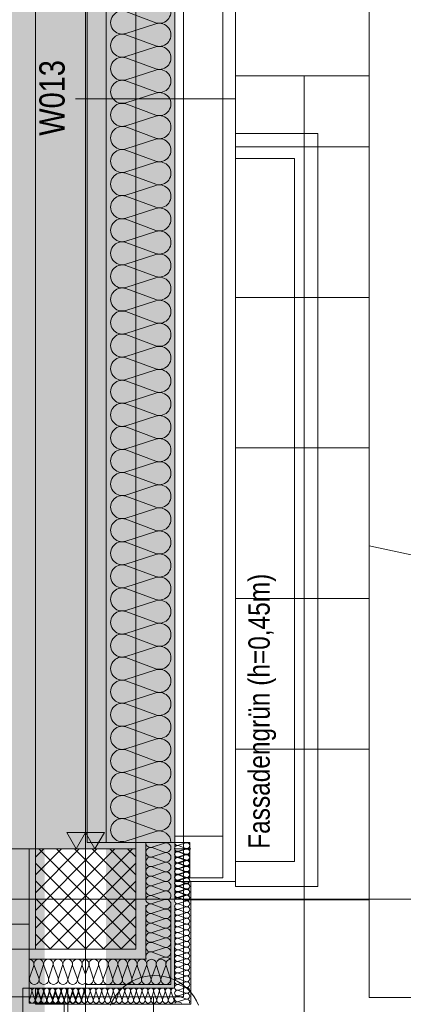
# Model space of a CAD drawing. Extents: x -620 to 300, y 62 to 1112.
# Tile 5 of 71: x -461 to -431, y 376 to 455. Entities that reach past the tile are written whole.
import ezdxf
from ezdxf.lldxf.tags import DXFTag

# ---------------------------------------------------------------- set-up
doc = ezdxf.new("R2010")
doc.units = 0
doc.layers.get('0').update_dxf_attribs({"lineweight": 13})
for name, color, linetype, lineweight, true_color in [('30 -33 Aussenwände- 3 Aussenstützen', 7, 'Continuous', 50, 0x0000dd), ('30 -33 Aussenwände- 7 Fassade_ Elemente', 7, 'Continuous', 9, 0x00aacc), ('30 -35 Decken- 1 Konstruktion-Träger- Stahlbeton', 7, 'grob-A06GA1998I', 13, 0x33aa00), ('30 -35 Decken- 2.2 Treppen Außen', 7, 'Continuous', 9, 0x009999), ('70 -72 Beschriftung- 1 Beschriftung allgemein', 7, 'Continuous', 9, 0xff6633), ('70 -72 Beschriftung- 2 Beschriftung Bauteile', 7, 'Continuous', 9, 0x9999ff), ('iwb_Layout BA_Markierung', 7, 'Continuous', 9, 0xbadcdc), ('iwb_Schraffur_F90_feuerbestaendig', 1, 'Continuous', 13, 0xff0000), ('iwb_Schraffur_Unterzug', 7, 'Continuous', 5, 0xffffcc)]:
    doc.layers.add(name, color=color, linetype=linetype, lineweight=lineweight, true_color=true_color)
for name, color, linetype, lineweight in [('60- 61 allgemeine Ausstattung- 4 Terrassen', 7, 'Continuous', 9), ('70 -71 Achsen- 1 Gebäudeachsen', 7, 'STRICHPUNKT2-A06GA19A8I', 18), ('70 -75 Raumstempel- 3 Wandstempel', 7, 'Continuous', 50)]:
    doc.layers.add(name, color=color, linetype=linetype, lineweight=lineweight)
doc.styles.get("Standard").update_dxf_attribs({"font": 'ARIALN.TTF'})
tags = doc.linetypes.add('grob-A06GA1998I', pattern=[14, 3, -8, 3]).pattern_tags.tags
tags[8:9] = [DXFTag(74, 4), DXFTag(75, 0), DXFTag(340, '0'), DXFTag(46, 0.0), DXFTag(50, 0.0), DXFTag(44, 0.0), DXFTag(45, 0.0)]
tags[6:7] = [DXFTag(74, 4), DXFTag(75, 0), DXFTag(340, '0'), DXFTag(46, 0.0), DXFTag(50, 0.0), DXFTag(44, 0.0), DXFTag(45, 0.0)]
tags[4:5] = [DXFTag(74, 4), DXFTag(75, 0), DXFTag(340, '0'), DXFTag(46, 0.0), DXFTag(50, 0.0), DXFTag(44, 0.0), DXFTag(45, 0.0)]
tags = doc.linetypes.add('STRICHPUNKT2-A06GA19A8I', pattern=[12.7, 6.35, -3.175, 0, -3.175]).pattern_tags.tags
tags[10:11] = [DXFTag(74, 4), DXFTag(75, 0), DXFTag(340, '0'), DXFTag(46, 0.0), DXFTag(50, 0.0), DXFTag(44, 0.0), DXFTag(45, 0.0)]
tags[8:9] = [DXFTag(74, 4), DXFTag(75, 0), DXFTag(340, '0'), DXFTag(46, 0.0), DXFTag(50, 0.0), DXFTag(44, 0.0), DXFTag(45, 0.0)]
tags[6:7] = [DXFTag(74, 4), DXFTag(75, 0), DXFTag(340, '0'), DXFTag(46, 0.0), DXFTag(50, 0.0), DXFTag(44, 0.0), DXFTag(45, 0.0)]
tags[4:5] = [DXFTag(74, 4), DXFTag(75, 0), DXFTag(340, '0'), DXFTag(46, 0.0), DXFTag(50, 0.0), DXFTag(44, 0.0), DXFTag(45, 0.0)]

# ---------------------------------------------------------------- blocks, each defined once
blk = doc.blocks.new('Polygon-A06GA1918I')
at = {"color": 0, "linetype": 'ByBlock', "lineweight": -2, "ltscale": 0.13}
blk.add_solid([(-459.485, 86.607), (-538.631, 86.396), (-459.318, 1083.814), (-538.631, 1083.814)], dxfattribs=at)
blk = doc.blocks.new('Referenz-A06GA19C8I')
at = {"layer": '30 -33 Aussenwände- 3 Aussenstützen', "color": 0, "lineweight": -2}
for p, q in [((-460.176, 387.947), (-459.51, 388.614)), ((-460.176, 386.533), (-458.095, 388.614)), ((-460.176, 385.118), (-456.681, 388.614)), ((-460.176, 383.704), (-455.267, 388.614)), ((-460.176, 382.29), (-453.853, 388.614)), ((-460.176, 380.876), (-452.438, 388.614)), ((-459.893, 388.614), (-452.176, 380.897)), ((-458.479, 388.614), (-452.176, 382.311)), ((-457.065, 388.614), (-452.176, 383.725)), ((-455.651, 388.614), (-452.176, 385.139)), ((-454.236, 388.614), (-452.176, 386.554)), ((-452.822, 388.614), (-452.176, 387.968)), ((-460.176, 387.483), (-453.307, 380.614)), ((-459.024, 380.614), (-452.176, 387.462)), ((-460.176, 386.068), (-454.722, 380.614)), ((-457.61, 380.614), (-452.176, 386.047)), ((-456.176, 385.614), (-456.176, 383.614)), ((-460.176, 384.654), (-456.136, 380.614)), ((-457.176, 384.614), (-455.176, 384.614)), ((-456.196, 380.614), (-452.176, 384.633)), ((-460.176, 383.24), (-457.55, 380.614)), ((-454.782, 380.614), (-452.176, 383.219)), ((-460.176, 381.826), (-458.964, 380.614)), ((-453.367, 380.614), (-452.176, 381.805))]:
    blk.add_line(p, q, dxfattribs=at)
at = {"layer": '30 -33 Aussenwände- 3 Aussenstützen', "color": 0, "linetype": 'Continuous', "lineweight": -2, "ltscale": 0.13}
for p, q in [((-452.176, 388.614), (-460.176, 388.614)), ((-460.176, 388.614), (-460.176, 380.614)), ((-452.176, 380.614), (-452.176, 388.614)), ((-460.176, 380.614), (-452.176, 380.614))]:
    blk.add_line(p, q, dxfattribs=at)
at = {"layer": '30 -33 Aussenwände- 7 Fassade_ Elemente', "color": 0, "linetype": 'Continuous', "lineweight": -2, "ltscale": 0.13}
for p, q in [((-448.376, 601.814), (-448.376, 376.814)), ((-449.076, 549.614), (-449.076, 384.614)), ((-444.236, 386.014), (-444.236, 548.214)), ((-456.036, 545.114), (-456.036, 389.114)), ((-454.536, 389.114), (-454.536, 545.114)), ((-449.076, 389.614), (-449.076, 544.614)), ((-445.236, 544.614), (-445.236, 389.614)), ((-452.976, 455.326), (-450.576, 454.439)), ((-450.576, 454.349), (-452.976, 453.578)), ((-452.976, 453.488), (-450.576, 452.601)), ((-450.576, 452.511), (-452.976, 451.739)), ((-452.976, 451.649), (-450.576, 450.762)), ((-450.576, 450.672), (-452.976, 449.901)), ((-452.976, 449.811), (-450.576, 448.924)), ((-450.576, 448.834), (-452.976, 448.062)), ((-452.976, 447.972), (-450.576, 447.085)), ((-450.576, 446.995), (-452.976, 446.224)), ((-452.976, 446.134), (-450.576, 445.247)), ((-450.576, 445.157), (-452.976, 444.385)), ((-452.976, 444.295), (-450.576, 443.408)), ((-450.576, 443.318), (-452.976, 442.547)), ((-452.976, 442.457), (-450.576, 441.569)), ((-450.576, 441.479), (-452.976, 440.708)), ((-452.976, 440.618), (-450.576, 439.731)), ((-450.576, 439.641), (-452.976, 438.87)), ((-452.976, 438.78), (-450.576, 437.892)), ((-450.576, 437.802), (-452.976, 437.031)), ((-452.976, 436.941), (-450.576, 436.054)), ((-450.576, 435.964), (-452.976, 435.193)), ((-452.976, 435.103), (-450.576, 434.215)), ((-450.576, 434.125), (-452.976, 433.354)), ((-452.976, 433.264), (-450.576, 432.377)), ((-450.576, 432.287), (-452.976, 431.516)), ((-452.976, 431.426), (-450.576, 430.538)), ((-450.576, 430.448), (-452.976, 429.677)), ((-452.976, 429.587), (-450.576, 428.7)), ((-450.576, 428.61), (-452.976, 427.838)), ((-452.976, 427.748), (-450.576, 426.861)), ((-450.576, 426.771), (-452.976, 426)), ((-452.976, 425.91), (-450.576, 425.023)), ((-450.576, 424.933), (-452.976, 424.161)), ((-452.976, 424.071), (-450.576, 423.184)), ((-450.576, 423.094), (-452.976, 422.323)), ((-452.976, 422.233), (-450.576, 421.346)), ((-450.576, 421.256), (-452.976, 420.484)), ((-452.976, 420.394), (-450.576, 419.507)), ((-450.576, 419.417), (-452.976, 418.646)), ((-452.976, 418.556), (-450.576, 417.669)), ((-450.576, 417.579), (-452.976, 416.807)), ((-452.976, 416.717), (-450.576, 415.83)), ((-450.576, 415.74), (-452.976, 414.969)), ((-452.976, 414.879), (-450.576, 413.992)), ((-450.576, 413.902), (-452.976, 413.13)), ((-452.976, 413.04), (-450.576, 412.153)), ((-450.576, 412.063), (-452.976, 411.292)), ((-452.976, 411.202), (-450.576, 410.314)), ((-450.576, 410.224), (-452.976, 409.453)), ((-452.976, 409.363), (-450.576, 408.476)), ((-450.576, 408.386), (-452.976, 407.615)), ((-452.976, 407.525), (-450.576, 406.637)), ((-450.576, 406.547), (-452.976, 405.776)), ((-452.976, 405.686), (-450.576, 404.799)), ((-450.576, 404.709), (-452.976, 403.938)), ((-452.976, 403.848), (-450.576, 402.96)), ((-450.576, 402.87), (-452.976, 402.099)), ((-452.976, 402.009), (-450.576, 401.122)), ((-450.576, 401.032), (-452.976, 400.261)), ((-452.976, 400.171), (-450.576, 399.283)), ((-450.576, 399.193), (-452.976, 398.422)), ((-452.976, 398.332), (-450.576, 397.445)), ((-450.576, 397.355), (-452.976, 396.583)), ((-452.976, 396.493), (-450.576, 395.606)), ((-450.576, 395.516), (-452.976, 394.745)), ((-452.976, 394.655), (-450.576, 393.768)), ((-450.576, 393.678), (-452.976, 392.906)), ((-452.976, 392.816), (-450.576, 391.929)), ((-450.576, 391.839), (-452.976, 391.068)), ((-452.976, 390.978), (-450.576, 390.091)), ((-450.576, 390.001), (-452.976, 389.229)), ((-445.236, 389.614), (-449.076, 389.614)), ((-449.076, 389.614), (-449.076, 389.114)), ((-445.236, 386.314), (-445.236, 389.614)), ((-460.676, 388.614), (-539.606, 388.614)), ((-463.076, 388.614), (-460.676, 388.614)), ((-460.676, 388.614), (-460.676, 382.614)), ((-460.676, 377.514), (-460.676, 388.614)), ((-456.036, 389.114), (-449.076, 389.114)), ((-451.376, 389.114), (-454.536, 389.114)), ((-451.376, 389.114), (-451.376, 384.614)), ((-449.076, 389.114), (-451.376, 389.114)), ((-450.876, 388.744), (-449.876, 389.065)), ((-449.876, 388.337), (-450.876, 388.707)), ((-449.08, 388.61), (-447.8, 388.61)), ((-449.076, 389.114), (-447.876, 389.114)), ((-449.076, 384.614), (-449.076, 389.114)), ((-449.076, 389.114), (-449.076, 386.014)), ((-448.78, 388.389), (-448.18, 388.581)), ((-448.777, 388.432), (-448.176, 388.625)), ((-448.177, 388.187), (-448.777, 388.41)), ((-448.776, 388.892), (-448.176, 389.084)), ((-448.176, 388.647), (-448.776, 388.869)), ((-447.876, 389.114), (-447.876, 386.314)), ((-450.876, 387.978), (-449.876, 388.299)), ((-449.876, 387.571), (-450.876, 387.94)), ((-448.18, 388.144), (-448.78, 388.366)), ((-448.78, 387.929), (-448.18, 388.122)), ((-448.18, 387.685), (-448.78, 387.906)), ((-448.78, 387.469), (-448.18, 387.662)), ((-448.777, 387.973), (-448.177, 388.165)), ((-448.177, 387.728), (-448.777, 387.95)), ((-448.777, 387.513), (-448.177, 387.705)), ((-450.876, 387.212), (-449.876, 387.533)), ((-449.876, 386.805), (-450.876, 387.174)), ((-448.18, 387.225), (-448.78, 387.447)), ((-448.78, 387.01), (-448.18, 387.203)), ((-448.18, 386.765), (-448.78, 386.987)), ((-448.778, 387.053), (-448.177, 387.246)), ((-448.178, 386.808), (-448.778, 387.031)), ((-448.177, 387.268), (-448.777, 387.49)), ((-450.876, 386.446), (-449.876, 386.767)), ((-449.876, 386.039), (-450.876, 386.408)), ((-448.78, 386.55), (-448.18, 386.743)), ((-448.18, 386.306), (-448.78, 386.528)), ((-448.78, 386.09), (-448.18, 386.283)), ((-448.18, 385.846), (-448.78, 386.068)), ((-448.778, 386.594), (-448.178, 386.786)), ((-448.178, 386.349), (-448.778, 386.571)), ((-448.778, 386.134), (-448.178, 386.326)), ((-448.178, 385.889), (-448.778, 386.111)), ((-447.876, 386.314), (-445.236, 386.314)), ((-456.176, 383.614), (-456.176, 385.614)), ((-450.876, 385.68), (-449.876, 386.001)), ((-449.876, 385.273), (-450.876, 385.642)), ((-449.076, 386.014), (-444.236, 386.014)), ((-448.78, 385.631), (-448.18, 385.824)), ((-448.18, 385.386), (-448.78, 385.608)), ((-448.78, 385.171), (-448.18, 385.364)), ((-448.779, 385.674), (-448.178, 385.867)), ((-448.179, 385.43), (-448.779, 385.652)), ((-448.779, 385.215), (-448.179, 385.407)), ((-447.796, 386.014), (-447.796, 376.234)), ((-457.176, 384.614), (-455.176, 384.614)), ((-450.876, 384.914), (-449.876, 385.235)), ((-450.876, 384.876), (-450.166, 384.614)), ((-450.876, 384.244), (-449.876, 384.565)), ((-448.18, 384.927), (-448.78, 385.149)), ((-448.78, 384.712), (-448.18, 384.904)), ((-448.18, 384.467), (-448.78, 384.689)), ((-448.179, 384.97), (-448.779, 385.192)), ((-448.779, 384.755), (-448.179, 384.947)), ((-448.779, 384.733), (-448.457, 384.613)), ((-451.376, 384.114), (-451.38, 379.814)), ((-450.877, 383.478), (-449.877, 383.799)), ((-449.876, 383.836), (-450.876, 384.207)), ((-449.376, 384.112), (-449.381, 377.814)), ((-449.076, 384.112), (-449.081, 377.514)), ((-448.78, 384.252), (-448.18, 384.445)), ((-448.18, 384.008), (-448.78, 384.229)), ((-448.78, 383.792), (-448.18, 383.985)), ((-448.18, 383.548), (-448.78, 383.77)), ((-449.877, 383.07), (-450.877, 383.441)), ((-450.877, 382.712), (-449.877, 383.033)), ((-448.78, 383.333), (-448.18, 383.525)), ((-448.18, 383.088), (-448.78, 383.31)), ((-448.78, 382.873), (-448.18, 383.066)), ((-460.676, 382.614), (-463.076, 382.614)), ((-460.676, 382.614), (-460.676, 376.814)), ((-450.878, 381.946), (-449.878, 382.267)), ((-449.878, 382.304), (-450.877, 382.675)), ((-448.18, 382.629), (-448.78, 382.85)), ((-448.78, 382.413), (-448.18, 382.606)), ((-448.18, 382.169), (-448.78, 382.391)), ((-448.78, 381.954), (-448.18, 382.147)), ((-450.879, 381.18), (-449.878, 381.501)), ((-449.878, 381.538), (-450.878, 381.909)), ((-448.18, 381.709), (-448.78, 381.931)), ((-448.78, 381.494), (-448.18, 381.687)), ((-448.18, 381.25), (-448.78, 381.472)), ((-449.879, 380.772), (-450.879, 381.143)), ((-450.879, 380.414), (-449.879, 380.735)), ((-448.78, 381.034), (-448.18, 381.227)), ((-448.18, 380.79), (-448.78, 381.012)), ((-448.78, 380.575), (-448.18, 380.768)), ((-448.18, 380.331), (-448.78, 380.552)), ((-460.676, 379.814), (-456.176, 379.814)), ((-460.676, 377.514), (-460.676, 379.814)), ((-451.38, 379.814), (-456.176, 379.814)), ((-449.879, 380.006), (-450.879, 380.377)), ((-450.366, 379.813), (-449.879, 379.969)), ((-448.78, 380.115), (-448.18, 380.308)), ((-448.18, 379.871), (-448.78, 380.093)), ((-448.78, 379.656), (-448.18, 379.848)), ((-460.307, 379.314), (-460.628, 378.314)), ((-459.9, 378.314), (-460.269, 379.314)), ((-459.541, 379.314), (-459.862, 378.314)), ((-459.133, 378.314), (-459.503, 379.314)), ((-458.775, 379.314), (-459.096, 378.314)), ((-458.367, 378.314), (-458.737, 379.314)), ((-458.009, 379.314), (-458.33, 378.314)), ((-457.601, 378.314), (-457.971, 379.314)), ((-457.242, 379.314), (-457.564, 378.314)), ((-456.835, 378.314), (-457.205, 379.314)), ((-456.476, 379.314), (-456.798, 378.314)), ((-456.439, 379.314), (-456.176, 378.603)), ((-455.919, 379.314), (-456.176, 378.618)), ((-455.882, 379.314), (-455.56, 378.314)), ((-455.523, 378.314), (-455.153, 379.314)), ((-455.116, 379.314), (-454.794, 378.314)), ((-454.757, 378.314), (-454.387, 379.314)), ((-454.35, 379.314), (-454.028, 378.314)), ((-453.991, 378.314), (-453.621, 379.314)), ((-453.583, 379.314), (-453.262, 378.314)), ((-453.225, 378.314), (-452.855, 379.314)), ((-452.817, 379.314), (-452.496, 378.314)), ((-452.459, 378.314), (-452.089, 379.314)), ((-452.051, 379.314), (-451.73, 378.314)), ((-451.692, 378.314), (-451.323, 379.314)), ((-451.285, 379.314), (-450.964, 378.314)), ((-450.926, 378.314), (-450.557, 379.314)), ((-450.519, 379.314), (-450.198, 378.314)), ((-450.16, 378.314), (-449.791, 379.314)), ((-449.753, 379.314), (-449.432, 378.314)), ((-448.18, 379.411), (-448.78, 379.633)), ((-448.78, 379.196), (-448.18, 379.389)), ((-448.18, 378.952), (-448.78, 379.173)), ((-448.78, 378.736), (-448.18, 378.929)), ((-448.18, 378.492), (-448.78, 378.714)), ((-448.78, 378.277), (-448.18, 378.469)), ((-448.18, 378.032), (-448.78, 378.254)), ((-461.176, 377.514), (-460.676, 377.514)), ((-461.176, 373.674), (-461.176, 377.514)), ((-456.176, 377.514), (-460.676, 377.514)), ((-460.676, 377.514), (-460.676, 376.314)), ((-457.576, 377.514), (-460.676, 377.514)), ((-460.176, 376.234), (-460.176, 377.514)), ((-460.176, 376.234), (-460.176, 377.514)), ((-457.576, 372.674), (-457.576, 377.514)), ((-449.381, 377.814), (-456.176, 377.814)), ((-449.081, 377.514), (-456.176, 377.514)), ((-448.78, 377.817), (-448.18, 378.01)), ((-448.18, 377.573), (-448.78, 377.795)), ((-448.78, 377.357), (-448.18, 377.55)), ((-448.376, 376.814), (-539.606, 376.814)), ((-460.676, 376.814), (-463.976, 376.814)), ((-460.454, 377.213), (-460.647, 376.613)), ((-460.21, 376.614), (-460.432, 377.214)), ((-459.995, 377.214), (-460.187, 376.614)), ((-459.955, 377.214), (-460.147, 376.614)), ((-459.75, 376.614), (-459.972, 377.214)), ((-459.71, 376.614), (-459.932, 377.214)), ((-459.535, 377.214), (-459.728, 376.614)), ((-459.495, 377.214), (-459.688, 376.614)), ((-459.29, 376.614), (-459.513, 377.214)), ((-459.251, 376.614), (-459.472, 377.214)), ((-459.076, 377.215), (-459.268, 376.614)), ((-459.035, 377.214), (-459.228, 376.614)), ((-458.831, 376.615), (-459.053, 377.215)), ((-458.791, 376.614), (-459.013, 377.214)), ((-458.616, 377.215), (-458.808, 376.615)), ((-458.576, 377.214), (-458.768, 376.614)), ((-458.371, 376.615), (-458.593, 377.215)), ((-458.331, 376.614), (-458.553, 377.214)), ((-458.156, 377.215), (-458.349, 376.615)), ((-458.116, 377.214), (-458.309, 376.614)), ((-457.912, 376.615), (-458.134, 377.215)), ((-457.872, 376.614), (-458.093, 377.214)), ((-457.697, 377.216), (-457.889, 376.615)), ((-457.656, 377.214), (-457.849, 376.614)), ((-457.452, 376.616), (-457.674, 377.216)), ((-457.412, 376.614), (-457.634, 377.214)), ((-457.237, 377.216), (-457.429, 376.616)), ((-457.197, 377.214), (-457.39, 376.614)), ((-456.992, 376.616), (-457.215, 377.216)), ((-456.952, 376.614), (-457.174, 377.214)), ((-456.777, 377.216), (-456.97, 376.616)), ((-456.737, 377.214), (-456.93, 376.614)), ((-456.533, 376.616), (-456.755, 377.216)), ((-456.493, 376.614), (-456.715, 377.214)), ((-456.318, 377.217), (-456.51, 376.617)), ((-456.277, 377.214), (-456.47, 376.614)), ((-456.295, 377.217), (-456.176, 376.895)), ((-456.033, 376.614), (-456.255, 377.214)), ((-455.818, 377.214), (-456.011, 376.614)), ((-455.574, 376.614), (-455.795, 377.214)), ((-455.358, 377.214), (-455.551, 376.614)), ((-455.114, 376.614), (-455.336, 377.214)), ((-454.899, 377.214), (-455.091, 376.614)), ((-454.654, 376.614), (-454.876, 377.214)), ((-454.439, 377.214), (-454.632, 376.614)), ((-454.195, 376.614), (-454.416, 377.214)), ((-453.979, 377.214), (-454.172, 376.614)), ((-453.735, 376.614), (-453.957, 377.214)), ((-453.52, 377.214), (-453.713, 376.614)), ((-453.275, 376.614), (-453.497, 377.214)), ((-453.06, 377.214), (-453.253, 376.614)), ((-452.816, 376.614), (-453.038, 377.214)), ((-452.6, 377.214), (-452.793, 376.614)), ((-452.356, 376.614), (-452.578, 377.214)), ((-452.141, 377.214), (-452.334, 376.614)), ((-451.896, 376.614), (-452.118, 377.214)), ((-451.681, 377.214), (-451.874, 376.614)), ((-451.437, 376.614), (-451.659, 377.214)), ((-451.222, 377.214), (-451.414, 376.614)), ((-450.977, 376.614), (-451.199, 377.214)), ((-450.762, 377.214), (-450.955, 376.614)), ((-450.518, 376.614), (-450.739, 377.214)), ((-450.302, 377.214), (-450.495, 376.614)), ((-450.058, 376.614), (-450.28, 377.214)), ((-449.843, 377.214), (-450.035, 376.614)), ((-449.598, 376.614), (-449.82, 377.214)), ((-449.383, 377.214), (-449.576, 376.614)), ((-449.139, 376.614), (-449.36, 377.214)), ((-449.076, 376.738), (-449.116, 376.614)), ((-448.18, 377.113), (-448.78, 377.335)), ((-448.78, 376.898), (-448.18, 377.091)), ((-448.18, 376.653), (-448.78, 376.875)), ((-448.78, 376.438), (-448.18, 376.631)), ((-460.676, 376.314), (-457.876, 376.314)), ((-447.796, 376.234), (-460.176, 376.234)), ((-457.876, 376.314), (-457.876, 373.674)), ((-448.78, 376.416), (-448.504, 376.314))]:
    blk.add_line(p, q, dxfattribs=at)
for centre, major_axis, end_param in [((-450.295, 455.313), (-0.282, -0.874), 3.764652), ((-453.258, 454.452), (0.282, 0.874), 3.765224), ((-450.295, 453.475), (-0.282, -0.874), 3.764652), ((-453.258, 452.614), (0.282, 0.874), 3.765224), ((-450.295, 451.636), (-0.282, -0.874), 3.764652), ((-453.258, 450.775), (0.282, 0.874), 3.765224), ((-450.295, 449.798), (-0.282, -0.874), 3.764652), ((-453.258, 448.937), (0.282, 0.874), 3.765224), ((-450.295, 447.959), (-0.282, -0.874), 3.764652), ((-453.258, 447.098), (0.282, 0.874), 3.765224), ((-450.295, 446.121), (-0.282, -0.874), 3.764652), ((-453.258, 445.259), (0.282, 0.874), 3.765224), ((-450.295, 444.282), (-0.282, -0.874), 3.764652), ((-453.258, 443.421), (0.282, 0.874), 3.765224), ((-450.295, 442.444), (-0.282, -0.874), 3.764652), ((-453.258, 441.582), (0.282, 0.874), 3.765224), ((-450.295, 440.605), (-0.282, -0.874), 3.764652), ((-453.258, 439.744), (0.282, 0.874), 3.765224), ((-450.295, 438.767), (-0.282, -0.874), 3.764652), ((-453.258, 437.905), (0.282, 0.874), 3.765224), ((-450.295, 436.928), (-0.282, -0.874), 3.764652), ((-453.258, 436.067), (0.282, 0.874), 3.765224), ((-450.295, 435.09), (-0.282, -0.874), 3.764652), ((-453.258, 434.228), (0.282, 0.874), 3.765224), ((-450.295, 433.251), (-0.282, -0.874), 3.764652), ((-453.258, 432.39), (0.282, 0.874), 3.765224), ((-450.295, 431.413), (-0.282, -0.874), 3.764652), ((-453.258, 430.551), (0.282, 0.874), 3.765224), ((-450.295, 429.574), (-0.282, -0.874), 3.764652), ((-453.258, 428.713), (0.282, 0.874), 3.765224), ((-450.295, 427.736), (-0.282, -0.874), 3.764652), ((-453.258, 426.874), (0.282, 0.874), 3.765224), ((-450.295, 425.897), (-0.282, -0.874), 3.764652), ((-453.258, 425.036), (0.282, 0.874), 3.765224), ((-450.295, 424.058), (-0.282, -0.874), 3.764652), ((-453.258, 423.197), (0.282, 0.874), 3.765224), ((-450.295, 422.22), (-0.282, -0.874), 3.764652), ((-453.258, 421.359), (0.282, 0.874), 3.765224), ((-450.295, 420.381), (-0.282, -0.874), 3.764652), ((-453.258, 419.52), (0.282, 0.874), 3.765224), ((-450.295, 418.543), (-0.282, -0.874), 3.764652), ((-453.258, 417.682), (0.282, 0.874), 3.765224), ((-450.295, 416.704), (-0.282, -0.874), 3.764652), ((-453.258, 415.843), (0.282, 0.874), 3.765224), ((-450.295, 414.866), (-0.282, -0.874), 3.764652), ((-453.258, 414.004), (0.282, 0.874), 3.765224), ((-450.295, 413.027), (-0.282, -0.874), 3.764652), ((-453.258, 412.166), (0.282, 0.874), 3.765224), ((-450.295, 411.189), (-0.282, -0.874), 3.764652), ((-453.258, 410.327), (0.282, 0.874), 3.765224), ((-450.295, 409.35), (-0.282, -0.874), 3.764652), ((-453.258, 408.489), (0.282, 0.874), 3.765224), ((-450.295, 407.512), (-0.282, -0.874), 3.764652), ((-453.258, 406.65), (0.282, 0.874), 3.765224), ((-450.295, 405.673), (-0.282, -0.874), 3.764652), ((-453.258, 404.812), (0.282, 0.874), 3.765224), ((-450.295, 403.835), (-0.282, -0.874), 3.764652), ((-453.258, 402.973), (0.282, 0.874), 3.765224), ((-450.295, 401.996), (-0.282, -0.874), 3.764652), ((-453.258, 401.135), (0.282, 0.874), 3.765224), ((-450.295, 400.158), (-0.282, -0.874), 3.764652), ((-453.258, 399.296), (0.282, 0.874), 3.765224), ((-450.295, 398.319), (-0.282, -0.874), 3.764652), ((-453.258, 397.458), (0.282, 0.874), 3.765224), ((-450.295, 396.481), (-0.282, -0.874), 3.764652), ((-453.258, 395.619), (0.282, 0.874), 3.765224), ((-450.295, 394.642), (-0.282, -0.874), 3.764652), ((-453.258, 393.781), (0.282, 0.874), 3.765224), ((-450.295, 392.803), (-0.282, -0.874), 3.764652), ((-453.258, 391.942), (0.282, 0.874), 3.765224), ((-450.295, 390.965), (-0.282, -0.874), 3.764652), ((-453.258, 390.104), (0.282, 0.874), 3.765224), ((-450.295, 389.126), (0.918, -0.013), 1.896254), ((-450.994, 388.342), (0.117, 0.364), 3.764652), ((-450.994, 389.108), (-0.383, 0.005), 1.896254), ((-449.759, 388.701), (-0.117, -0.364), 3.765224), ((-448.85, 388.148), (0.07, 0.219), 3.764652), ((-448.847, 388.651), (0.071, 0.219), 3.764652), ((-448.847, 388.191), (0.071, 0.219), 3.764652), ((-448.85, 388.607), (-0.23, 0.003), 1.896254), ((-448.846, 389.11), (-0.23, 0.003), 1.896254), ((-448.109, 388.363), (-0.07, -0.219), 3.765224), ((-448.106, 388.406), (-0.071, -0.219), 3.765224), ((-448.106, 388.866), (-0.071, -0.219), 3.765224), ((-450.994, 387.576), (0.117, 0.364), 3.764652), ((-449.759, 387.935), (-0.117, -0.364), 3.765224), ((-448.85, 387.688), (0.07, 0.219), 3.764652), ((-448.847, 387.732), (0.071, 0.219), 3.764652), ((-448.109, 387.903), (-0.07, -0.219), 3.765224), ((-448.109, 387.444), (-0.07, -0.219), 3.765224), ((-448.106, 387.946), (-0.071, -0.219), 3.765224), ((-448.107, 387.487), (-0.071, -0.219), 3.765224), ((-450.994, 386.81), (0.117, 0.364), 3.764652), ((-450.994, 386.81), (-0.31, 0.225), 1.254884), ((-450.994, 386.81), (0.117, 0.364), 1.254884), ((-449.759, 387.169), (-0.117, -0.364), 3.765224), ((-449.759, 386.403), (0.31, 0.225), 1.255075), ((-449.759, 386.403), (-0.117, -0.364), 3.765224), ((-448.85, 387.228), (0.07, 0.219), 3.764652), ((-448.85, 386.769), (0.07, 0.219), 3.764652), ((-448.848, 387.272), (0.071, 0.219), 3.764652), ((-448.848, 386.812), (0.071, 0.219), 3.764652), ((-448.109, 386.984), (-0.07, -0.219), 3.765224), ((-448.107, 387.027), (-0.071, -0.219), 3.765224), ((-448.107, 386.567), (-0.071, -0.219), 3.765224), ((-450.994, 386.044), (0.117, 0.364), 3.764652), ((-450.994, 386.044), (-0.31, 0.225), 1.254884), ((-450.994, 386.81), (-0.31, -0.225), 1.254884), ((-450.994, 386.044), (0.117, 0.364), 1.254884), ((-449.759, 386.403), (-0.117, -0.364), 1.255075), ((-449.759, 385.637), (-0.117, -0.364), 3.765224), ((-449.759, 385.637), (0.31, 0.225), 1.255075), ((-449.759, 386.403), (0.31, -0.225), 1.255075), ((-448.85, 386.309), (0.07, 0.219), 3.764652), ((-448.85, 385.849), (0.07, 0.219), 3.764652), ((-448.848, 386.353), (0.071, 0.219), 3.764652), ((-448.849, 385.893), (0.071, 0.219), 3.764652), ((-448.849, 385.893), (-0.186, 0.135), 1.254884), ((-448.849, 385.893), (0.071, 0.219), 1.254884), ((-448.109, 386.524), (-0.07, -0.219), 3.765224), ((-448.109, 386.065), (-0.07, -0.219), 3.765224), ((-448.108, 386.108), (-0.071, -0.219), 3.765224), ((-450.994, 385.278), (-0.31, 0.225), 1.254884), ((-450.994, 386.044), (-0.31, -0.225), 1.254884), ((-450.994, 385.278), (0.117, 0.364), 1.254884), ((-449.759, 385.637), (-0.117, -0.364), 1.255075), ((-449.759, 384.871), (0.283, -0.257), 2.619647), ((-449.759, 385.637), (0.31, -0.225), 1.255075), ((-448.85, 385.39), (0.07, 0.219), 3.764652), ((-448.849, 385.433), (0.071, 0.219), 3.764652), ((-448.849, 385.433), (-0.186, 0.135), 1.254884), ((-448.849, 385.893), (-0.186, -0.135), 1.254884), ((-448.849, 385.433), (0.071, 0.219), 1.254884), ((-448.849, 385.433), (-0.186, -0.135), 1.254884), ((-448.109, 385.605), (-0.07, -0.219), 3.765224), ((-448.109, 385.145), (-0.07, -0.219), 3.765224), ((-448.108, 385.648), (-0.071, -0.219), 3.765224), ((-448.108, 385.648), (-0.071, -0.219), 1.255075), ((-448.109, 385.188), (0.186, 0.135), 1.255075), ((-448.109, 385.188), (-0.071, -0.219), 3.765224), ((-448.108, 385.648), (0.186, 0.135), 1.255075), ((-448.109, 385.188), (0.186, -0.135), 1.255075), ((-448.108, 385.648), (0.186, -0.135), 1.255075), ((-450.993, 384.609), (-0.383, 0.006), 1.896254), ((-450.994, 384.512), (0.117, 0.364), 1.613483), ((-450.994, 385.278), (-0.31, -0.225), 1.254884), ((-449.759, 384.201), (-0.118, -0.364), 3.765224), ((-448.85, 384.93), (0.07, 0.219), 3.764652), ((-448.85, 384.974), (-0.186, 0.135), 1.254884), ((-448.85, 384.47), (0.07, 0.219), 3.764652), ((-448.85, 384.514), (0.071, 0.219), 1.434048), ((-448.85, 384.974), (-0.186, -0.135), 1.254884), ((-448.85, 384.974), (0.071, 0.219), 1.254884), ((-448.109, 384.686), (-0.07, -0.219), 3.765224), ((-448.109, 384.226), (-0.07, -0.219), 3.765224), ((-448.109, 385.188), (-0.071, -0.219), 1.255075), ((-448.109, 384.729), (0.198, -0.116), 2.411197), ((-450.994, 383.843), (0.118, 0.364), 3.764652), ((-449.759, 383.435), (-0.118, -0.364), 3.765224), ((-448.85, 384.011), (0.07, 0.219), 3.764652), ((-448.85, 383.551), (0.07, 0.219), 3.764652), ((-448.109, 383.767), (-0.07, -0.219), 3.765224), ((-450.994, 383.077), (0.118, 0.364), 3.764652), ((-449.76, 382.669), (-0.118, -0.364), 3.765224), ((-448.85, 383.092), (0.07, 0.219), 3.764652), ((-448.109, 383.307), (-0.07, -0.219), 3.765224), ((-448.109, 382.847), (-0.07, -0.219), 3.765224), ((-450.995, 382.311), (0.118, 0.364), 3.764652), ((-450.995, 382.311), (-0.31, 0.225), 1.254884), ((-450.995, 382.311), (0.118, 0.364), 1.254884), ((-449.761, 381.902), (-0.118, -0.364), 3.765224), ((-449.761, 381.902), (0.31, 0.224), 1.255075), ((-449.761, 381.902), (0.31, -0.225), 1.255075), ((-448.85, 382.632), (0.07, 0.219), 3.764652), ((-448.85, 382.172), (0.07, 0.219), 3.764652), ((-448.109, 382.388), (-0.07, -0.219), 3.765224), ((-448.109, 381.928), (-0.07, -0.219), 3.765224), ((-450.996, 381.545), (0.118, 0.364), 3.764652), ((-450.996, 381.545), (-0.31, 0.225), 1.254884), ((-450.996, 381.545), (-0.31, -0.224), 1.254884), ((-450.995, 382.311), (-0.31, -0.224), 1.254884), ((-450.996, 381.545), (0.118, 0.364), 1.254884), ((-449.761, 381.136), (-0.118, -0.364), 3.765224), ((-449.761, 381.902), (-0.118, -0.364), 1.255075), ((-449.761, 381.136), (0.31, 0.224), 1.255075), ((-449.761, 381.136), (0.31, -0.225), 1.255075), ((-448.85, 381.713), (0.07, 0.219), 3.764652), ((-448.85, 381.253), (0.07, 0.219), 3.764652), ((-448.109, 381.468), (-0.07, -0.219), 3.765224), ((-450.996, 380.778), (-0.31, 0.225), 1.254884), ((-450.996, 380.778), (0.118, 0.364), 1.254884), ((-450.996, 380.778), (-0.31, -0.224), 1.254884), ((-449.761, 381.136), (-0.118, -0.364), 1.255075), ((-449.762, 380.37), (0.31, 0.224), 1.255075), ((-449.762, 380.37), (0.31, -0.225), 1.255075), ((-448.85, 380.793), (0.07, 0.219), 3.764652), ((-448.85, 380.334), (0.07, 0.219), 3.764652), ((-448.109, 381.009), (-0.07, -0.219), 3.765224), ((-448.109, 380.549), (-0.07, -0.219), 3.765224), ((-460.671, 379.431), (0.364, -0.117), 1.896254), ((-459.905, 379.431), (0.364, -0.117), 3.764652), ((-459.139, 379.431), (0.364, -0.117), 3.764652), ((-458.373, 379.431), (0.364, -0.117), 3.764652), ((-458.373, 379.431), (0.225, 0.31), 1.254884), ((-457.607, 379.431), (0.364, -0.117), 3.764652), ((-457.607, 379.431), (0.225, 0.31), 1.254884), ((-456.841, 379.431), (0.225, 0.31), 1.254884), ((-456.075, 379.431), (-0.102, 0.369), 1.613483), ((-456.283, 379.431), (0.364, -0.117), 1.598679), ((-455.517, 379.431), (0.225, 0.31), 1.254884), ((-454.751, 379.431), (0.364, -0.117), 3.764652), ((-454.751, 379.431), (0.225, 0.31), 1.254884), ((-453.985, 379.431), (0.364, -0.117), 3.764652), ((-453.985, 379.431), (0.225, 0.31), 1.254884), ((-453.219, 379.431), (0.364, -0.117), 3.764652), ((-452.453, 379.431), (0.364, -0.117), 3.764652), ((-451.687, 379.431), (0.364, -0.117), 3.764652), ((-450.997, 380.012), (0.118, 0.364), 2.429518), ((-450.921, 379.431), (0.364, -0.117), 3.764652), ((-450.155, 379.431), (0.364, -0.117), 3.764652), ((-449.762, 380.37), (-0.118, -0.364), 1.255075), ((-449.762, 379.604), (0.321, 0.208), 1.307885), ((-449.389, 379.431), (0.005, 0.383), 1.896254), ((-448.85, 379.874), (0.07, 0.219), 3.764652), ((-448.109, 380.089), (-0.07, -0.219), 3.765224), ((-448.109, 379.63), (-0.07, -0.219), 3.765224), ((-458.373, 379.431), (-0.225, 0.31), 1.254884), ((-458.373, 379.431), (0.364, -0.117), 1.254884), ((-457.607, 379.431), (-0.225, 0.31), 1.254884), ((-457.607, 379.431), (0.364, -0.117), 1.254884), ((-456.841, 379.431), (-0.225, 0.31), 1.254884), ((-456.841, 379.431), (0.364, -0.117), 1.254884), ((-455.517, 379.431), (-0.225, 0.31), 1.254884), ((-455.517, 379.431), (0.364, -0.117), 1.254884), ((-454.751, 379.431), (-0.225, 0.31), 1.254884), ((-454.751, 379.431), (0.364, -0.117), 1.254884), ((-453.985, 379.431), (-0.225, 0.31), 1.254884), ((-453.985, 379.431), (0.364, -0.117), 1.254884), ((-448.85, 379.414), (0.07, 0.219), 3.764652), ((-448.85, 378.955), (0.07, 0.219), 3.764652), ((-448.109, 379.17), (-0.07, -0.219), 3.765224), ((-460.264, 378.196), (-0.364, 0.117), 3.765224), ((-459.498, 378.196), (-0.364, 0.117), 3.765224), ((-458.732, 378.196), (-0.364, 0.117), 3.765224), ((-457.966, 378.196), (-0.364, 0.117), 1.255075), ((-457.966, 378.196), (-0.364, 0.117), 3.765224), ((-457.966, 378.196), (0.225, -0.31), 1.255075), ((-457.2, 378.196), (-0.364, 0.117), 3.765224), ((-457.2, 378.196), (-0.364, 0.117), 1.255075), ((-457.2, 378.196), (0.225, -0.31), 1.255075), ((-456.434, 378.196), (-0.364, 0.117), 2.619647), ((-455.925, 378.196), (-0.252, -0.288), 2.600578), ((-455.158, 378.196), (-0.364, 0.117), 1.255075), ((-455.158, 378.196), (-0.364, 0.117), 3.765224), ((-455.158, 378.196), (0.225, -0.31), 1.255075), ((-454.392, 378.196), (-0.364, 0.117), 3.765224), ((-454.392, 378.196), (-0.364, 0.117), 1.255075), ((-454.392, 378.196), (0.225, -0.31), 1.255075), ((-453.626, 378.196), (-0.364, 0.117), 3.765224), ((-452.86, 378.196), (-0.364, 0.117), 3.765224), ((-452.094, 378.196), (-0.364, 0.117), 3.765224), ((-451.328, 378.196), (-0.364, 0.117), 3.765224), ((-450.562, 378.196), (-0.364, 0.117), 3.765224), ((-449.796, 378.196), (-0.364, 0.117), 3.765224), ((-448.85, 378.495), (0.07, 0.219), 3.764652), ((-448.85, 378.036), (0.07, 0.219), 3.764652), ((-448.109, 378.711), (-0.07, -0.219), 3.765224), ((-448.109, 378.251), (-0.07, -0.219), 3.765224), ((-460.673, 377.284), (0.219, -0.07), 1.896254), ((-460.213, 377.284), (0.219, -0.07), 3.764652), ((-460.173, 377.284), (0.219, -0.07), 1.896254), ((-459.754, 377.284), (0.219, -0.07), 3.764652), ((-459.713, 377.284), (0.219, -0.07), 3.764652), ((-459.294, 377.285), (0.219, -0.07), 3.764652), ((-459.254, 377.284), (0.219, -0.07), 3.764652), ((-458.835, 377.285), (0.219, -0.07), 3.764652), ((-458.794, 377.284), (0.219, -0.07), 3.764652), ((-458.375, 377.285), (0.219, -0.07), 3.764652), ((-458.335, 377.284), (0.219, -0.07), 3.764652), ((-457.966, 378.196), (-0.225, -0.31), 1.255075), ((-457.915, 377.286), (0.219, -0.07), 3.764652), ((-457.875, 377.284), (0.219, -0.07), 3.764652), ((-457.456, 377.286), (0.219, -0.07), 3.764652), ((-457.456, 377.286), (-0.135, 0.186), 1.254884), ((-457.415, 377.284), (0.219, -0.07), 3.764652), ((-457.456, 377.286), (0.135, 0.186), 1.254884), ((-457.2, 378.196), (-0.225, -0.31), 1.255075), ((-457.456, 377.286), (0.219, -0.07), 1.254884), ((-456.996, 377.287), (0.219, -0.07), 3.764652), ((-456.996, 377.287), (-0.135, 0.186), 1.254884), ((-456.956, 377.284), (0.219, -0.07), 3.764652), ((-456.996, 377.287), (0.135, 0.186), 1.254884), ((-456.996, 377.287), (0.219, -0.07), 1.254884), ((-456.536, 377.287), (-0.135, 0.186), 1.254884), ((-456.496, 377.284), (0.219, -0.07), 3.764652), ((-456.536, 377.287), (0.135, 0.186), 1.254884), ((-456.536, 377.287), (0.219, -0.07), 1.254884), ((-456.077, 377.287), (-0.1, 0.207), 1.434048), ((-456.036, 377.284), (0.219, -0.07), 3.764652), ((-455.577, 377.284), (0.219, -0.07), 3.764652), ((-455.158, 378.196), (-0.225, -0.31), 1.255075), ((-455.117, 377.284), (0.219, -0.07), 3.764652), ((-454.658, 377.284), (0.219, -0.07), 3.764652), ((-454.392, 378.196), (-0.225, -0.31), 1.255075), ((-454.198, 377.284), (0.219, -0.07), 3.764652), ((-453.738, 377.284), (0.219, -0.07), 3.764652), ((-453.279, 377.284), (0.219, -0.07), 3.764652), ((-452.819, 377.284), (0.219, -0.07), 3.764652), ((-452.359, 377.284), (0.219, -0.07), 3.764652), ((-451.9, 377.284), (0.219, -0.07), 3.764652), ((-451.44, 377.284), (0.219, -0.07), 3.764652), ((-450.98, 377.284), (0.219, -0.07), 3.764652), ((-450.521, 377.284), (0.219, -0.07), 3.764652), ((-450.521, 377.284), (-0.135, 0.186), 1.254884), ((-450.521, 377.284), (0.135, 0.186), 1.254884), ((-450.521, 377.284), (0.219, -0.07), 1.254884), ((-450.061, 377.284), (0.219, -0.07), 3.764652), ((-450.061, 377.284), (-0.135, 0.186), 1.254884), ((-450.061, 377.284), (0.135, 0.186), 1.254884), ((-450.061, 377.284), (0.219, -0.07), 1.254884), ((-449.602, 377.284), (-0.135, 0.186), 1.254884), ((-449.602, 377.284), (0.135, 0.186), 1.254884), ((-449.602, 377.284), (0.219, -0.07), 1.254884), ((-449.142, 377.284), (0.066, 0.22), 2.172087), ((-448.85, 377.576), (0.07, 0.219), 3.764652), ((-448.85, 377.576), (-0.186, 0.135), 1.254884), ((-448.85, 377.576), (0.07, 0.219), 1.254884), ((-448.85, 377.576), (-0.186, -0.135), 1.254884), ((-448.109, 377.791), (-0.07, -0.219), 3.765224), ((-448.109, 377.332), (-0.07, -0.219), 3.765224), ((-448.109, 377.332), (0.186, 0.135), 1.255075), ((-448.109, 377.332), (0.186, -0.135), 1.255075), ((-460.428, 376.543), (-0.219, 0.07), 3.765224), ((-459.969, 376.543), (-0.219, 0.07), 3.765224), ((-459.929, 376.543), (-0.219, 0.07), 3.765224), ((-459.509, 376.544), (-0.219, 0.07), 3.765224), ((-459.469, 376.543), (-0.219, 0.07), 3.765224), ((-459.049, 376.544), (-0.219, 0.07), 3.765224), ((-459.01, 376.543), (-0.219, 0.07), 3.765224), ((-458.59, 376.544), (-0.219, 0.07), 3.765224), ((-458.55, 376.543), (-0.219, 0.07), 3.765224), ((-458.13, 376.545), (-0.219, 0.07), 3.765224), ((-458.09, 376.543), (-0.219, 0.07), 3.765224), ((-457.67, 376.545), (-0.219, 0.07), 3.765224), ((-457.631, 376.543), (-0.219, 0.07), 3.765224), ((-457.211, 376.546), (-0.219, 0.07), 1.255075), ((-457.211, 376.546), (-0.219, 0.07), 3.765224), ((-457.171, 376.543), (-0.219, 0.07), 3.765224), ((-457.211, 376.546), (0.135, -0.186), 1.255075), ((-456.751, 376.546), (-0.219, 0.07), 3.765224), ((-456.751, 376.546), (-0.219, 0.07), 1.255075), ((-456.711, 376.543), (-0.219, 0.07), 3.765224), ((-456.751, 376.546), (0.135, -0.186), 1.255075), ((-456.292, 376.546), (-0.219, 0.07), 2.411197), ((-456.252, 376.543), (-0.219, 0.07), 3.765224), ((-455.792, 376.543), (-0.219, 0.07), 3.765224), ((-455.332, 376.543), (-0.219, 0.07), 3.765224), ((-454.873, 376.543), (-0.219, 0.07), 3.765224), ((-454.413, 376.543), (-0.219, 0.07), 3.765224), ((-453.954, 376.543), (-0.219, 0.07), 3.765224), ((-453.494, 376.543), (-0.219, 0.07), 3.765224), ((-453.034, 376.543), (-0.219, 0.07), 3.765224), ((-452.575, 376.543), (-0.219, 0.07), 3.765224), ((-452.115, 376.543), (-0.219, 0.07), 3.765224), ((-451.655, 376.543), (-0.219, 0.07), 3.765224), ((-451.196, 376.543), (-0.219, 0.07), 3.765224), ((-450.736, 376.543), (-0.219, 0.07), 3.765224), ((-450.277, 376.543), (-0.219, 0.07), 1.255075), ((-450.277, 376.543), (-0.219, 0.07), 3.765224), ((-450.277, 376.543), (0.135, -0.186), 1.255075), ((-449.817, 376.543), (-0.219, 0.07), 1.255075), ((-449.817, 376.543), (-0.219, 0.07), 3.765224), ((-449.817, 376.543), (0.135, -0.186), 1.255075), ((-449.357, 376.543), (-0.219, 0.07), 1.255075), ((-449.357, 376.543), (0.135, -0.186), 1.255075), ((-448.898, 376.543), (-0.219, 0.07), 0.990893), ((-448.85, 377.116), (0.07, 0.219), 3.764652), ((-448.85, 377.116), (-0.186, 0.135), 1.254884), ((-448.85, 376.657), (-0.186, 0.135), 1.254884), ((-448.85, 377.116), (0.07, 0.219), 1.254884), ((-448.85, 377.116), (-0.186, -0.135), 1.254884), ((-448.85, 376.657), (0.07, 0.219), 1.254884), ((-448.109, 377.332), (-0.07, -0.219), 1.255075), ((-448.109, 376.872), (-0.07, -0.219), 3.765224), ((-448.109, 376.872), (0.186, 0.135), 1.255075), ((-448.109, 376.872), (-0.07, -0.219), 1.255075), ((-448.109, 376.412), (0.207, -0.099), 2.32715), ((-448.109, 376.872), (0.186, -0.135), 1.255075), ((-457.211, 376.546), (-0.135, -0.186), 1.255075), ((-456.751, 376.546), (-0.135, -0.186), 1.255075), ((-450.277, 376.543), (-0.135, -0.186), 1.255075), ((-449.817, 376.543), (-0.135, -0.186), 1.255075), ((-449.357, 376.543), (-0.135, -0.186), 1.255075), ((-448.85, 376.197), (0.07, 0.219), 1.349822), ((-448.85, 376.657), (-0.186, -0.135), 1.254884)]:
    blk.add_ellipse(centre, major_axis=major_axis, ratio=1, start_param=0, end_param=end_param, dxfattribs=at)
at = {"layer": '30 -35 Decken- 1 Konstruktion-Träger- Stahlbeton', "color": 0, "lineweight": -2}
for p, q in [((-460.176, 388.614), (-460.176, 605.614)), ((-452.176, 388.614), (-452.176, 605.614)), ((-539.606, 388.614), (-460.176, 388.614)), ((-539.606, 380.614), (-460.176, 380.614))]:
    blk.add_line(p, q, dxfattribs=at)
at = {"layer": '30 -35 Decken- 1 Konstruktion-Träger- Stahlbeton', "color": 0, "linetype": 'Continuous', "lineweight": -2, "ltscale": 0.13}
for q in [(-452.176, 388.614), (-460.176, 380.614)]:
    blk.add_line((-460.176, 388.614), q, dxfattribs=at)
at = {"layer": '30 -35 Decken- 2.2 Treppen Außen', "color": 0, "linetype": 'grob-A06GA1998I', "lineweight": -2, "ltscale": 0.13}
for p in [(-433.576, 540.254), (-395.176, 404.593)]:
    blk.add_line(p, (-433.576, 412.755), dxfattribs=at)
at = {"layer": '30 -35 Decken- 2.2 Treppen Außen', "color": 0, "linetype": 'Continuous', "lineweight": -2, "ltscale": 0.13}
for p, q in [((-433.576, 412.755), (-433.576, 376.774)), ((-395.176, 404.593), (-433.576, 412.755)), ((-433.576, 376.774), (-428.376, 376.774))]:
    blk.add_line(p, q, dxfattribs=at)
at = {"layer": '60- 61 allgemeine Ausstattung- 4 Terrassen', "color": 0, "lineweight": -2}
for p, q in [((-444.167, 450.214), (-433.576, 450.214)), ((-438.756, 214.014), (-438.756, 450.214)), ((-444.236, 445.614), (-437.676, 445.614)), ((-444.236, 385.614), (-444.236, 445.614)), ((-437.676, 445.614), (-437.676, 385.614)), ((-444.167, 444.554), (-433.576, 444.554)), ((-444.236, 387.614), (-444.236, 443.614)), ((-444.236, 443.614), (-439.528, 443.614)), ((-439.528, 443.614), (-439.528, 387.614)), ((-444.167, 432.554), (-433.576, 432.554)), ((-444.167, 420.554), (-433.576, 420.554)), ((-444.167, 408.554), (-433.576, 408.554)), ((-444.167, 396.554), (-433.576, 396.554)), ((-439.528, 387.614), (-444.236, 387.614)), ((-437.676, 385.614), (-444.236, 385.614)), ((-448.376, 384.554), (-433.576, 384.554)), ((-450.756, 214.014), (-450.756, 376.813))]:
    blk.add_line(p, q, dxfattribs=at)
at = {"layer": '70 -71 Achsen- 1 Gebäudeachsen', "color": 0, "linetype": 'STRICHPUNKT2-A06GA19A8I', "lineweight": -2, "ltscale": 0.13}
for p, q in [((-456.176, 1084.554), (-456.176, 85.114)), ((-539.606, 384.614), (74.639, 384.614))]:
    blk.add_line(p, q, dxfattribs=at)
at = {"layer": '70 -72 Beschriftung- 1 Beschriftung allgemein', "color": 0, "linetype": 'Continuous', "lineweight": -2, "ltscale": 0.13}
for p, q in [((-452.176, 384.614), (-452.176, 380.614)), ((-452.176, 380.614), (-460.176, 380.614))]:
    blk.add_line(p, q, dxfattribs=at)
at = {"layer": '70 -72 Beschriftung- 1 Beschriftung allgemein', "color": 0, "linetype": 'grob-A06GA1998I', "lineweight": -2, "ltscale": 0.13}
for p, q in [((-452.468, 378.065), (-452.13, 378.224)), ((-452.13, 378.224), (-451.779, 378.35)), ((-451.779, 378.35), (-451.418, 378.441)), ((-451.418, 378.441), (-451.049, 378.495)), ((-451.049, 378.495), (-450.676, 378.514)), ((-450.676, 378.514), (-450.304, 378.495)), ((-450.304, 378.495), (-449.935, 378.441)), ((-449.935, 378.441), (-449.573, 378.35)), ((-449.573, 378.35), (-449.222, 378.224)), ((-449.222, 378.224), (-448.885, 378.065)), ((-453.614, 377.124), (-453.363, 377.401)), ((-453.363, 377.401), (-453.087, 377.651)), ((-453.087, 377.651), (-452.787, 377.873)), ((-452.787, 377.873), (-452.468, 378.065)), ((-448.885, 378.065), (-448.565, 377.873)), ((-448.565, 377.873), (-448.266, 377.651)), ((-448.266, 377.651), (-447.989, 377.401)), ((-447.989, 377.401), (-447.739, 377.124)), ((-454.028, 376.505), (-453.836, 376.825)), ((-453.836, 376.825), (-453.614, 377.124)), ((-447.739, 377.124), (-447.517, 376.825)), ((-447.517, 376.825), (-447.325, 376.505)), ((-454.187, 376.168), (-454.028, 376.505)), ((-447.325, 376.505), (-447.166, 376.168))]:
    blk.add_line(p, q, dxfattribs=at)
at = {"layer": '70 -72 Beschriftung- 2 Beschriftung Bauteile', "color": 0, "lineweight": -2}
for p, q in [((-456.926, 388.614), (-457.676, 389.913)), ((-457.676, 389.913), (-456.176, 389.913)), ((-456.176, 389.913), (-456.926, 388.614)), ((-455.426, 388.614), (-456.176, 389.913)), ((-456.176, 389.913), (-454.676, 389.913)), ((-454.676, 389.913), (-455.426, 388.614))]:
    blk.add_line(p, q, dxfattribs=at)
for points in [[(-456.926, 388.614), (-457.676, 389.913), (-456.926, 389.913)], [(-456.926, 388.614), (-456.926, 389.913), (-456.176, 389.913)], [(-455.426, 388.614), (-456.176, 389.913), (-455.426, 389.913)], [(-455.426, 388.614), (-455.426, 389.913), (-454.676, 389.913)]]:
    blk.add_solid(points, dxfattribs=at)
at = {"layer": '70 -75 Raumstempel- 3 Wandstempel', "color": 0, "linetype": 'Continuous', "lineweight": -2, "ltscale": 0.13}
blk.add_line((-456.976, 448.379), (-444.236, 448.379), dxfattribs=at)
at = {"layer": '60- 61 allgemeine Ausstattung- 4 Terrassen', "color": 0, "linetype": 'Continuous', "lineweight": -2, "ltscale": 0.13, "insert": (-443.206, 388.614), "char_height": 1.7, "attachment_point": 1, "rotation": 90}
blk.add_mtext('{\\fArial Narrow;Fassadengrün (h=0,45m)}', dxfattribs=at)
at = {"layer": '70 -75 Raumstempel- 3 Wandstempel', "color": 0, "linetype": 'Continuous', "lineweight": -2, "ltscale": 0.13, "insert": (-459.855, 445.437), "char_height": 2.01377, "attachment_point": 1, "rotation": 90}
blk.add_mtext('{\\fArial Narrow;W013}', dxfattribs=at)
blk = doc.blocks.new('Referenz-A06GA19E8I')
at = {"layer": 'iwb_Schraffur_F90_feuerbestaendig', "linetype": 'Continuous', "ltscale": 0.13}
blk.add_solid([(-454.536, 556.514), (-449.077, 556.514), (-454.536, 377.513), (-449.077, 377.513)], dxfattribs=at)
at = {"layer": 'iwb_Schraffur_Unterzug', "linetype": 'Continuous', "ltscale": 0.13}
for points in [[(-460.176, 388.614), (-460.176, 605.614), (-452.176, 388.614), (-452.176, 605.614)], [(-539.606, 388.614), (-460.176, 388.614), (-460.176, 380.614)], [(-539.606, 388.614), (-460.176, 380.614), (-539.606, 381.918)], [(-539.606, 381.918), (-460.176, 380.614), (-539.606, 380.614)]]:
    blk.add_solid(points, dxfattribs=at)

msp = doc.modelspace()

# ---------------------------------------------------------------- block references
at = {"color": 8, "lineweight": 13, "ltscale": 0.13, "true_color": 0x808080}
msp.add_blockref('Referenz-A06GA19C8I', (0, 0), dxfattribs=at)
at = {"color": 8, "lineweight": 25, "ltscale": 0.25, "true_color": 0x808080}
msp.add_blockref('Referenz-A06GA19E8I', (0, 0), dxfattribs=at)
at = {"layer": 'iwb_Layout BA_Markierung', "ltscale": 0.13}
msp.add_blockref('Polygon-A06GA1918I', (0, 0), dxfattribs=at)

doc.saveas('drawing.dxf')
